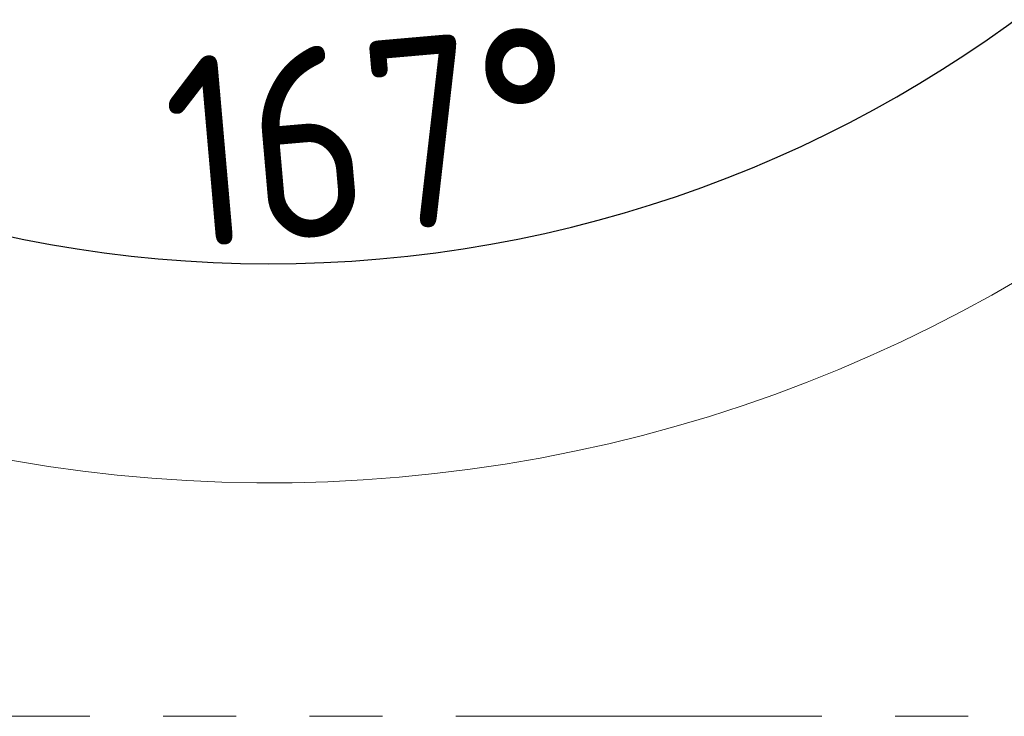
# Model space of a CAD drawing. Header units: millimetres. Extents: x 176 to 9387, y -11044 to -3322.
# Tile 4 of 256: x 3218 to 3489, y -8714 to -8522. Entities that reach past the tile are written whole.
import ezdxf

# ---------------------------------------------------------------- set-up
doc = ezdxf.new("R2010")
doc.units = ezdxf.units.MM
doc.header["$LTSCALE"] = 0.3175
doc.linetypes.add('PHANTOM2', pattern=[31.75, 15.875, -3.175, 3.175, -3.175, 3.175, -3.175])
for name, color, linetype, lineweight in [('7标注层', 4, 'Continuous', 13), ('sub', 1, 'Continuous', 18), ('双点划', 2, 'PHANTOM2', 15)]:
    doc.layers.add(name, color=color, linetype=linetype, lineweight=lineweight)
doc.styles.add('标准汉字', font='gbenor.shx', dxfattribs={"bigfont": 'gbcbig.shx'})
doc.dimstyles.new('M1：15', dxfattribs={"dimscale": 15, "dimtxt": 3.5, "dimasz": 2.5, "dimexe": 2, "dimexo": 0, "dimgap": 0.5, "dimtad": 1, "dimdec": 4, "dimdsep": 46, "dimtxsty": '标准汉字', "dimcen": 5, "dimdle": 5, "dimclrd": 1, "dimclre": 1, "dimclrt": 256, "dimadec": 4, "dimazin": 2, "dimtfac": 1, "dimtdec": 4, "dimtmove": 0, "dimatfit": 3, "dimfxl": 1, "dimtolj": 1, "dimarcsym": 0})

# ---------------------------------------------------------------- blocks, each defined once
blk = doc.blocks.new('*D25')
at = {"layer": '7标注层', "color": 1, "lineweight": -2, "ltscale": 20, "transparency": 16777216}
blk.add_line((2886.15, -8313.78), (2975.18, -8298.08), dxfattribs=at)
blk.add_arc((3286.97, -8243.11), 346.6, 196.2021, 353.7979, dxfattribs=at)
at = {"layer": '7标注层', "color": 1, "lineweight": 30, "ltscale": 20, "transparency": 16777216}
for points in [[(3625.3, -8280.21), (3637.78, -8280.89), (3633.57, -8243.11)], [(2948.05, -8341.23), (2960.22, -8338.4), (2945.63, -8303.29)]]:
    blk.add_solid(points, dxfattribs=at)
at = {"layer": 'Defpoints', "color": 0, "lineweight": 30, "ltscale": 20, "transparency": 16777216}
for p in [(3008.69, -8243.11), (4726.49, -8243.11), (2886.15, -8313.78), (1869.32, -8493.08), (3149.69, -8561.36)]:
    blk.add_point(p, dxfattribs=at)
at = {"layer": '7标注层', "ltscale": 20, "transparency": 16777216, "insert": (3314.24, -8554.77), "char_height": 52.5, "attachment_point": 5, "rotation": 5, "style": '标准汉字'}
blk.add_mtext('\\A1;167%%D', dxfattribs=at)

msp = doc.modelspace()

# ---------------------------------------------------------------- linework, layer by layer
at = {"layer": 'sub', "color": 4, "ltscale": 20}
msp.add_arc((3286.96951, -8243.10682), 407, 190, 170, dxfattribs=at)
at = {"layer": '双点划', "ltscale": 20}
msp.add_line((1926.80026, -8714.44929), (4647.13876, -8714.44929), dxfattribs=at)

# ---------------------------------------------------------------- dimensions: what is measured, and where the dimension line sits
at = {"layer": '7标注层', "ltscale": 20}
dim = msp.add_angular_dim_2l(base=(3149.6879, -8561.36136), line1=((2886.15275, -8313.78162), (1869.3169, -8493.07722)), line2=((4726.49169, -8243.10682), (3008.69393, -8243.10682)), text='167%%D', dimstyle='M1：15', override={"dimtad": 1, "dimtih": 0, "dimtoh": 0, "dimsah": 1, "dimtzin": 8}, dxfattribs=at)
dim.commit()
dim.dimension.update_dxf_attribs({"geometry": '*D25', "text_midpoint": (3314.23626, -8554.76724)})

doc.saveas('drawing.dxf')
